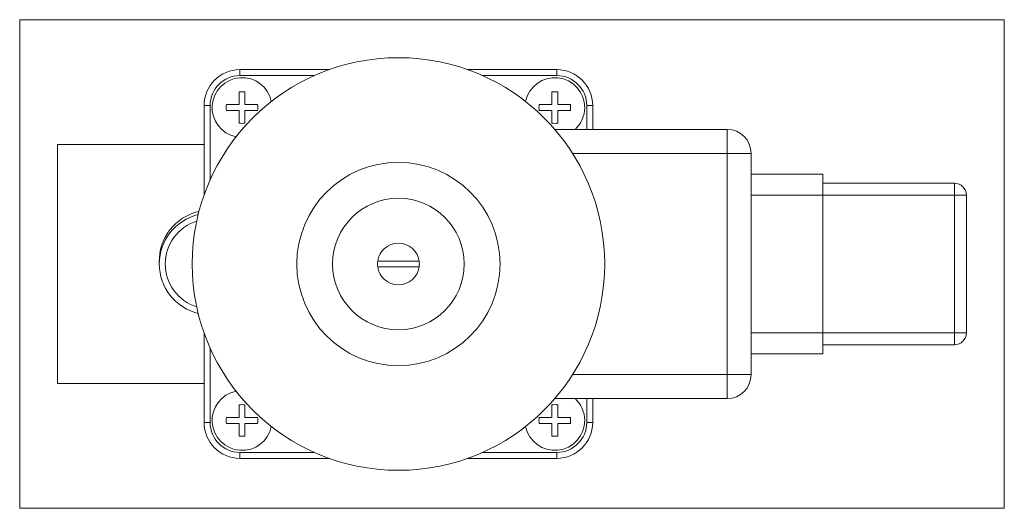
# Model space of a CAD drawing. Extents: x 0.88 to 7.36, y 1.41 to 4.63.
import ezdxf
from ezdxf.xclip import XClip

# ---------------------------------------------------------------- set-up
doc = ezdxf.new("R2010")
doc.units = 0
doc.header["$MEASUREMENT"] = 0
doc.header["$XCLIPFRAME"] = 2
doc.layers.get('0').update_dxf_attribs({"linetype": 'CONTINUOUS'})
for name, color, linetype in [('CEWKA_25', 7, 'CONTINUOUS'), ('KORPUS_MVPE_20', 7, 'CONTINUOUS'), ('W-008_WKRĘT_M4X1', 7, 'CONTINUOUS'), ('W-036M5X14KRZYŻ_', 7, 'CONTINUOUS'), ('WA_007_01_00_007', 7, 'CONTINUOUS'), ('WA_127_01_00_002', 7, 'CONTINUOUS')]:
    doc.layers.add(name, color=color, linetype=linetype)

# ---------------------------------------------------------------- blocks, each defined once
blk = doc.blocks.new('SE1')
at = {"layer": 'CEWKA_25', "color": 7, "linetype": 'CONTINUOUS', "lineweight": 0}
for p, q in [((4.3991, 3.9042), (5.5347, 3.9042)), ((5.5347, 3.9042), (5.5347, 3.7467)), ((5.5347, 3.7467), (4.5159, 3.7467)), ((5.5347, 2.29), (5.5347, 3.7467)), ((5.5347, 3.7467), (5.6922, 3.7467)), ((5.6922, 3.7467), (5.6922, 2.29)), ((5.6922, 3.6089), (6.1647, 3.6089)), ((6.1647, 3.6089), (6.1647, 3.4711)), ((6.1647, 3.5499), (7.0308, 3.5499)), ((7.0308, 3.5499), (7.0308, 3.4711)), ((6.1647, 3.4711), (5.6922, 3.4711)), ((6.1647, 2.5656), (6.1647, 3.4711)), ((7.0308, 3.4711), (6.1647, 3.4711)), ((7.0308, 3.4711), (7.1096, 3.4711)), ((7.0308, 2.5656), (7.0308, 3.4711)), ((7.1096, 3.4711), (7.1096, 2.5656)), ((5.6922, 2.5656), (6.1647, 2.5656)), ((6.1647, 2.5656), (7.0308, 2.5656)), ((6.1647, 2.5656), (6.1647, 2.4278)), ((7.0308, 2.5656), (7.1096, 2.5656)), ((7.0308, 2.5656), (7.0308, 2.4869)), ((7.0308, 2.4869), (6.1647, 2.4869)), ((6.1647, 2.4278), (5.6922, 2.4278)), ((4.5159, 2.29), (5.5347, 2.29)), ((5.5347, 2.29), (5.5347, 2.1326)), ((5.5347, 2.29), (5.6922, 2.29)), ((5.5347, 2.1326), (4.3991, 2.1326))]:
    blk.add_line(p, q, dxfattribs=at)
blk.add_circle((3.3694, 3.0184), 1.3583, dxfattribs=at)
for centre, radius, start, end in [((5.5347, 3.7467), 0.1575, 0, 90), ((7.0308, 3.4711), 0.0787, 0, 90), ((7.0308, 2.5656), 0.0787, 270, 360), ((5.5347, 2.29), 0.1575, 270, 360)]:
    blk.add_arc(centre, radius, start, end, dxfattribs=at)
at = {"layer": 'KORPUS_MVPE_20', "color": 7, "linetype": 'CONTINUOUS', "lineweight": 0}
for p, q in [((1.1253, 2.231), (1.1253, 3.8058)), ((2.0899, 3.8058), (1.1253, 3.8058)), ((2.0899, 2.231), (1.1253, 2.231))]:
    blk.add_line(p, q, dxfattribs=at)
blk.add_arc((2.1292, 3.0382), 0.3346, 102.63561, 181.69795, dxfattribs=at)
at = {"layer": 'W-008_WKRĘT_M4X1', "color": 7, "linetype": 'CONTINUOUS', "lineweight": 0}
for p, q in [((3.233, 3.0381), (3.5058, 3.0381)), ((3.5058, 2.9987), (3.233, 2.9987))]:
    blk.add_line(p, q, dxfattribs=at)
for start, end in [(8.21321, 171.78679), (171.78679, 188.21321), (188.21321, 351.78679), (351.78679, 8.21321)]:
    blk.add_arc((3.3694, 3.0184), 0.1378, start, end, dxfattribs=at)
at = {"layer": 'W-036M5X14KRZYŻ_', "color": 7, "linetype": 'CONTINUOUS', "lineweight": 0}
for p, q in [((2.3197, 4.0681), (2.3197, 4.1509)), ((2.359, 4.1509), (2.359, 4.0681)), ((4.3797, 4.0681), (4.3797, 4.1509)), ((4.4191, 4.1509), (4.4191, 4.0681)), ((2.2369, 4.0681), (2.3197, 4.0681)), ((2.3197, 4.0287), (2.2369, 4.0287)), ((2.3197, 3.946), (2.3197, 4.0287)), ((2.359, 4.0681), (2.4418, 4.0681)), ((2.4418, 4.0287), (2.359, 4.0287)), ((2.359, 4.0287), (2.359, 3.946)), ((4.297, 4.0681), (4.3797, 4.0681)), ((4.3797, 4.0287), (4.297, 4.0287)), ((4.3797, 3.946), (4.3797, 4.0287)), ((4.4191, 4.0681), (4.5019, 4.0681)), ((4.4191, 4.0287), (4.4191, 3.946)), ((4.5019, 4.0287), (4.4191, 4.0287)), ((2.3197, 2.008), (2.3197, 2.0908)), ((2.359, 2.0908), (2.359, 2.008)), ((4.3797, 2.008), (4.3797, 2.0908)), ((4.4191, 2.0908), (4.4191, 2.008)), ((2.2369, 2.008), (2.3197, 2.008)), ((2.3197, 1.9687), (2.2369, 1.9687)), ((2.3197, 1.8859), (2.3197, 1.9687)), ((2.359, 2.008), (2.4418, 2.008)), ((2.4418, 1.9687), (2.359, 1.9687)), ((2.359, 1.9687), (2.359, 1.8859)), ((4.297, 2.008), (4.3797, 2.008)), ((4.3797, 1.9687), (4.297, 1.9687)), ((4.3797, 1.8859), (4.3797, 1.9687)), ((4.4191, 2.008), (4.5019, 2.008)), ((4.4191, 1.9687), (4.4191, 1.8859)), ((4.5019, 1.9687), (4.4191, 1.9687))]:
    blk.add_line(p, q, dxfattribs=at)
for centre, radius, start, end in [((2.3394, 4.0484), 0.1969, 11.58662, 258.41338), ((4.3994, 4.0484), 0.1969, 0, 168.41338), ((2.3394, 4.0484), 0.1043, 79.12428, 100.87572), ((4.3994, 4.0484), 0.1043, 79.12428, 100.87572), ((2.3394, 4.0484), 0.1043, 169.12428, 190.87572), ((2.3394, 4.0484), 0.1043, 349.12428, 10.87572), ((4.3994, 4.0484), 0.1043, 169.12428, 190.87572), ((4.3994, 4.0484), 0.1043, 349.12428, 10.87572), ((4.3994, 4.0484), 0.1969, 312.89602, 360), ((2.3394, 4.0484), 0.1043, 259.12428, 280.87572), ((4.3994, 4.0484), 0.1043, 259.12428, 280.87572), ((2.3394, 1.9884), 0.1969, 101.58662, 348.41338), ((2.3394, 1.9884), 0.1043, 79.12428, 100.87572), ((4.3994, 1.9884), 0.1043, 79.12428, 100.87572), ((4.3994, 1.9884), 0.1969, 0, 47.10398), ((2.3394, 1.9884), 0.1043, 169.12428, 190.87572), ((2.3394, 1.9884), 0.1043, 349.12428, 10.87572), ((4.3994, 1.9884), 0.1969, 191.58662, 360), ((4.3994, 1.9884), 0.1043, 169.12428, 190.87572), ((4.3994, 1.9884), 0.1043, 349.12428, 10.87572), ((2.3394, 1.9884), 0.1043, 259.12428, 280.87572), ((4.3994, 1.9884), 0.1043, 259.12428, 280.87572)]:
    blk.add_arc(centre, radius, start, end, dxfattribs=at)
at = {"layer": 'WA_007_01_00_007', "color": 7, "linetype": 'CONTINUOUS', "lineweight": 0}
for radius in [0.6693, 0.4331]:
    blk.add_circle((3.3694, 3.0184), radius, dxfattribs=at)
at = {"layer": 'WA_127_01_00_002', "color": 7, "linetype": 'CONTINUOUS', "lineweight": 0}
for p, q in [((2.3261, 4.2979), (2.9137, 4.2979)), ((2.3261, 4.2979), (2.3261, 4.2586)), ((3.8251, 4.2979), (4.4127, 4.2979)), ((4.4127, 4.2979), (4.4127, 4.2586)), ((2.8154, 4.2586), (2.3261, 4.2586)), ((4.4127, 4.2586), (3.9234, 4.2586)), ((2.0899, 3.4741), (2.0899, 4.0617)), ((2.1292, 4.0617), (2.0899, 4.0617)), ((2.1292, 4.0617), (2.1292, 3.5724)), ((4.6489, 4.0617), (4.6096, 4.0617)), ((4.6096, 3.9042), (4.6096, 4.0617)), ((4.6489, 4.0617), (4.6489, 3.9042)), ((2.0899, 1.9751), (2.0899, 2.5627)), ((2.1292, 2.4644), (2.1292, 1.9751)), ((4.6096, 1.9751), (4.6096, 2.1326)), ((4.6489, 2.1326), (4.6489, 1.9751)), ((2.1292, 1.9751), (2.0899, 1.9751)), ((4.6489, 1.9751), (4.6096, 1.9751)), ((2.3261, 1.7782), (2.8154, 1.7782)), ((2.3261, 1.7782), (2.3261, 1.7389)), ((3.9234, 1.7782), (4.4127, 1.7782)), ((4.4127, 1.7782), (4.4127, 1.7389)), ((2.9137, 1.7389), (2.3261, 1.7389)), ((4.4127, 1.7389), (3.8251, 1.7389))]:
    blk.add_line(p, q, dxfattribs=at)
for centre, radius, start, end in [((2.3261, 4.0617), 0.2362, 90, 180), ((4.4127, 4.0617), 0.2362, 0, 90), ((2.3261, 4.0617), 0.1969, 90, 180), ((4.4127, 4.0617), 0.1969, 0, 90), ((2.1292, 3.0184), 0.3346, 103.58144, 256.41856), ((2.1292, 3.0184), 0.2953, 107.4576, 252.5424), ((2.3261, 1.9751), 0.2362, 180, 270), ((2.3261, 1.9751), 0.1969, 180, 270), ((4.4127, 1.9751), 0.2362, 270, 360), ((4.4127, 1.9751), 0.1969, 270, 360)]:
    blk.add_arc(centre, radius, start, end, dxfattribs=at)

msp = doc.modelspace()

# ---------------------------------------------------------------- block references
at = {"color": 0, "lineweight": 0}
ref = msp.add_blockref('SE1', (0, 0), dxfattribs=at)
XClip(ref).set_block_clipping_path([(0.8753004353, 1.4101260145), (7.3595522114, 4.6266613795)])
ref.dxf.unprotected_set("ltscale", 0)

doc.saveas('drawing.dxf')
